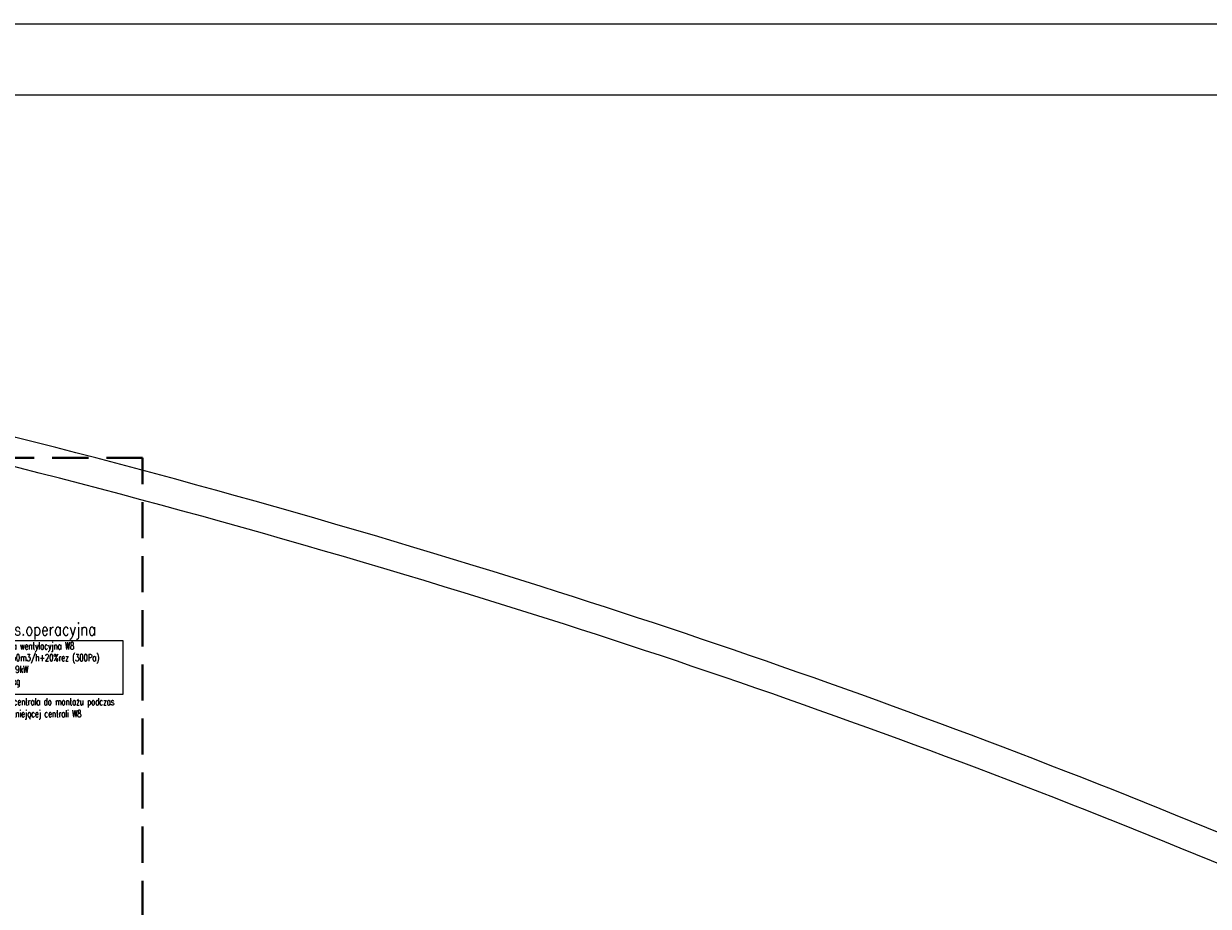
# Model space of a CAD drawing. Header units: millimetres. Extents: x -165365 to -33565, y 7406 to 103342.
# Tile 134 of 256: x -103572 to -87156, y 37167 to 49406. Entities that reach past the tile are written whole.
import ezdxf

# ---------------------------------------------------------------- set-up
doc = ezdxf.new("R2010")
doc.units = ezdxf.units.MM
doc.header["$MEASUREMENT"] = 0
doc.linetypes.add('DASHED2', pattern=[0.375, 0.25, -0.125])
for name, color, linetype in [('___INST__AR_podstawy', 3, 'Continuous'), ('ELEK OPIS', 140, 'Continuous'), ('Strop', 252, 'Continuous')]:
    doc.layers.add(name, color=color, linetype=linetype)
doc.layers.add('HVAC_WENTYLACJA_ETYKIETY', color=3, linetype='Continuous', lineweight=18)
doc.styles.add('OPIS1', font='ROMANS.SHX', dxfattribs={"width": 0.9})

# ---------------------------------------------------------------- blocks, each defined once
blk = doc.blocks.new('A$C67C5DD4D')
at = {"layer": 'Strop', "flags": 128}
for points in [[(14229, 0), (57959, 0), (57959, 1407), (57959, 1410), (73209, 1410), (79709, 1410), (79709, 6106), (86979, 6106), (86979, 7196), (86979, 9216), (86979, 9800, 0.032078), (72413, 18234, 0.000523), (72183, 18342, 0.001989), (71307, 18750, 0.031398), (57339, 24063, 0.034913), (39523, 28246), (39523, 28246), (39523, 28246, 0.026147), (28486, 29456)], [(14229, 0), (57959, 0), (57959, 1407), (57959, 1410), (73209, 1410), (79709, 1410), (79709, 6106), (86979, 6106), (86979, 7196), (86979, 9216), (86979, 9800, 0.032078), (72413, 18234, 0.000523), (72183, 18342, 0.001989), (71307, 18750, 0.031398), (57339, 24063, 0.034913), (39523, 28246), (39523, 28246), (39523, 28246, 0.026147), (28486, 29456)], [(14229, 400), (57559, 400), (57559, 1407), (57559, 1810), (73209, 1810), (79309, 1810), (79309, 6506), (86579, 6506), (86579, 7196), (86579, 9216), (86579, 9586, 0.031662), (72239, 17874, 0.000515), (72013, 17980, 0.001987), (71141, 18386, 0.031396), (57220, 23681, 0.035679), (39064, 27915), (39064, 27915, 0.025197), (28465, 29056)]]:
    blk.add_lwpolyline(points, format="xyb", dxfattribs=at)

msp = doc.modelspace()

# ---------------------------------------------------------------- block references
msp.add_blockref('A$C67C5DD4D', (-154407.14734, 17746.99902))

# ---------------------------------------------------------------- next in the draw order: linework, layer by layer
msp.add_lwpolyline([(-158927.32625, 7406.40762), (-158927.32625, 49406.40762), (-48927.32625, 49406.40762), (-48927.32625, 7406.40762)], close=True)
at = {"layer": '___INST__AR_podstawy', "color": 10, "linetype": 'DASHED2', "lineweight": 40, "ltscale": 2000}
msp.add_lwpolyline([(-111010, 36271.93996), (-108753.94409, 36271.93996), (-108753.94409, 26371.93996), (-94733.94409, 26371.93996), (-94733.94409, 36271.93996), (-101924.79535, 36271.93996), (-101924.79535, 43385.96436), (-111010, 43385.96436), (-111010, 36271.93996), (-110728.63052, 36271.93996)], dxfattribs=at)
at = {"layer": 'ELEK OPIS'}
msp.add_lwpolyline([(-157104.5, 8421.15164), (-157104.5, 48421.15164), (-49904.5, 48421.15164), (-49904.5, 8421.15164)], close=True, dxfattribs=at)
at = {"layer": 'HVAC_WENTYLACJA_ETYKIETY'}
msp.add_lwpolyline([(-104087.46259, 40850.80681), (-102196.45503, 40850.80681), (-102196.45503, 40103.88563), (-104087.46259, 40103.88563)], close=True, dxfattribs=at)

# ---------------------------------------------------------------- next in the draw order: texts
at = {"layer": 'HVAC_WENTYLACJA_ETYKIETY', "insert": (-104049.48849, 41092.40293), "char_height": 168, "width": 2365.2602815, "attachment_point": 1, "style": 'OPIS1'}
msp.add_mtext('\\C6;\\W0.8;W8 s.operacyjna', dxfattribs=at)
at = {"layer": 'HVAC_WENTYLACJA_ETYKIETY', "char_height": 98, "width": 2365.2602815, "attachment_point": 1}
for s, insert in [('\\Fromans|c238;\\W0.7;Centrala wentylacyjna W8\\PVw=4450m3/h+20%rez (300Pa)\\PPel=1,19kW\\PM=386kg', (-104049.48849, 40827.70764)), ('\\Fromans|c238;\\W0.7;UWAGA: centrala do montażu podczas \\Ppracy istniejącej centrali W8', (-104091.02888, 40052.64682))]:
    msp.add_mtext(s, dxfattribs=dict(at, insert=insert))

doc.saveas('drawing.dxf')
